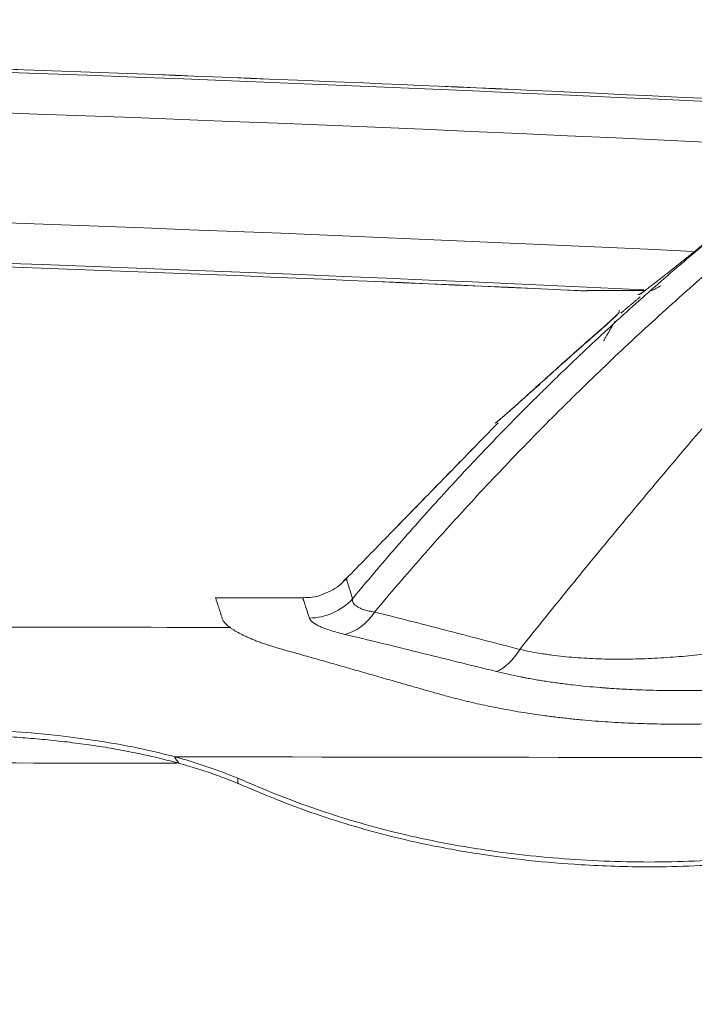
# Model space of a CAD drawing. Header units: millimetres. Extents: x 0 to 594, y 0 to 420.
# Tile 150 of 256: x 279 to 285, y 166 to 174. Entities that reach past the tile are written whole.
import ezdxf

# ---------------------------------------------------------------- set-up
doc = ezdxf.new("R2010")
doc.units = ezdxf.units.MM
doc.layers.add('1', color=7, linetype='Continuous', true_color=0xffffff)
doc.styles.add('Arial', font='txt')
doc.dimstyles.get("Standard").update_dxf_attribs({"dimtxt": 0.18, "dimasz": 0.18, "dimexe": 0.18, "dimexo": 0.0625, "dimgap": 0.09, "dimtad": 0, "dimtih": 1, "dimtoh": 1, "dimdec": 4, "dimzin": 0, "dimdsep": 46, "dimtxsty": 'Standard', "dimcen": 0.09, "dimadec": 0, "dimazin": 0, "dimtfac": 1, "dimtdec": 4, "dimtofl": 0, "dimtmove": 0, "dimatfit": 3, "dimfxl": 0, "dimtolj": 1, "dimtzin": 0, "dimarcsym": 0})

# ---------------------------------------------------------------- blocks, each defined once
blk = doc.blocks.new('_U8')
at = {"layer": '1', "color": 18, "lineweight": 18}
for p, q in [((226.9039, 215.3984), (226.9039, 196.8912)), ((318.5034, 149.327), (318.5034, 200.8912)), ((226.9039, 198.8912), (243.5405, 198.8912)), ((318.5034, 198.8912), (301.8668, 198.8912))]:
    blk.add_line(p, q, dxfattribs=at)
at = {"layer": '1', "color": 18}
for points in [[(226.9039, 198.8912), (230.4039, 199.8291), (230.4039, 197.9534)], [(318.5034, 198.8912), (315.0034, 197.9534), (315.0034, 199.8291)]]:
    blk.add_solid(points, dxfattribs=at)
at = {"layer": '1', "color": 18, "linetype": 'Continuous', "lineweight": 13, "char_height": 3.5, "attachment_point": 7, "line_spacing_factor": 1.047437, "style": 'Arial'}
for s, insert in [('\\fArial|b0|i0;\\W1.0000;LCG (DRY WEIGHT)', (255.1731, 196.2555)), ('\\fArial|b0|i0;\\W1.0000;1.8', (245.226, 196.2555))]:
    blk.add_mtext(s, dxfattribs=dict(at, insert=insert))
blk = doc.blocks.new('_U12')
at = {"layer": '1', "color": 18, "lineweight": 18}
for p, q in [((226.9039, 215.3984), (336.0772, 215.3984)), ((334.0772, 215.3984), (334.0772, 177.5008)), ((334.0772, 127.4368), (334.0772, 165.3344)), ((257.5135, 127.4368), (336.0772, 127.4368))]:
    blk.add_line(p, q, dxfattribs=at)
at = {"layer": '1', "color": 18}
for points in [[(334.0772, 215.3984), (335.015, 211.8984), (333.1393, 211.8984)], [(334.0772, 127.4368), (333.1393, 130.9368), (335.015, 130.9368)]]:
    blk.add_solid(points, dxfattribs=at)
at = {"layer": '1', "color": 18, "linetype": 'Continuous', "lineweight": 13, "char_height": 3.5, "attachment_point": 7, "rotation": 90, "line_spacing_factor": 1.047437, "style": 'Arial'}
for s, insert in [('\\fArial|b0|i0;\\W1.0000;LIFTING STROPS* EYE', (344.118, 145.1241)), ('\\fArial|b0|i0;\\W1.0000;1.76', (337.056, 166.9919))]:
    blk.add_mtext(s, dxfattribs=dict(at, insert=insert))

msp = doc.modelspace()

# ---------------------------------------------------------------- linework, layer by layer
at = {"layer": '1', "color": 155, "linetype": 'Continuous', "lineweight": 13}
msp.add_line((283.8537, 172.0275), (283.8588, 172.0275), dxfattribs=at)
at = {"layer": '1', "color": 155, "linetype": 'Continuous', "lineweight": 18}
for p, q in [((283.8564, 172.0274), (283.8638, 172.0273)), ((281.4143, 169.3807), (280.6558, 169.3817))]:
    msp.add_line(p, q, dxfattribs=at)
at = {"layer": '1', "color": 155, "linetype": 'Continuous', "lineweight": 13}
for centre, major_axis, ratio, start_param, end_param in [((260.9784, -327.3988), (-472.6812, -167.9182), 1, 4.318267, 4.424346), ((260.9785, -327.3991), (-472.3526, -167.8015), 1, 4.318267, 4.424347), ((260.9785, -327.3991), (-471.4619, -167.485), 1, 4.323478, 4.424348), ((260.9784, -327.3988), (-471.1333, -167.3683), 1, 4.324296, 4.371678), ((284.4016, 171.8767), (-0.0029, -0.15), 0.998972, 3.656442, 3.861188), ((284.1985, 171.7625), (-0.1, -0.0004), 0.998552, 5.418033, 5.676813), ((281.4664, 169.7004), (0.4771, 0.1497), 0.984276, 4.411662, 5.248431), ((281.7712, 169.554), (0.1186, 0.4857), 0.712584, 3.470055, 4.243873), ((283.0768, 169.221), (0.1237, 0.4845), 0.590082, 3.548019, 4.245989)]:
    msp.add_ellipse(centre, major_axis=major_axis, ratio=ratio, start_param=start_param, end_param=end_param, dxfattribs=at)
at = {"layer": '1', "color": 155, "linetype": 'Continuous', "lineweight": 18}
for points, knots in [([(287.4434, 173.5496), (283.9853, 173.734), (276.9608, 174.0346), (266.3619, 174.2605), (255.6546, 174.2614), (244.9493, 174.0335), (237.8183, 173.7293), (234.2539, 173.5392)], [0, 0, 0, 0, 0.195198, 0.396399, 0.597599, 0.7988, 1, 1, 1, 1]), ([(287.4433, 173.5493), (283.9852, 173.7336), (276.9606, 174.0342), (267.1109, 174.244), (260.7221, 174.2587), (257.9025, 174.2414)], [0, 0, 0, 0, 0.351481, 0.71377, 1, 1, 1, 1]), ([(260.8362, 172.5484), (263.4082, 172.5504), (268.6568, 172.5129), (276.3314, 172.3361), (281.4315, 172.1357), (283.8562, 172.0219)], [0, 0, 0, 0, 0.335042, 0.683803, 1, 1, 1, 1]), ([(260.8364, 172.5491), (263.4084, 172.551), (268.657, 172.5134), (276.3315, 172.3366), (281.4317, 172.1361), (283.8563, 172.0223)], [0, 0, 0, 0, 0.335042, 0.683803, 1, 1, 1, 1]), ([(284.8885, 172.4488), (284.8607, 172.4264), (284.8332, 172.4042), (284.7924, 172.3714), (284.7789, 172.3605), (284.7519, 172.3389), (284.7386, 172.3281), (284.7119, 172.3067), (284.6986, 172.2961), (284.6723, 172.275), (284.6592, 172.2646), (284.6331, 172.2438), (284.6202, 172.2335), (284.6041, 172.2207), (284.6009, 172.2181), (284.5945, 172.213), (284.5913, 172.2105), (284.5817, 172.2029), (284.5754, 172.1979), (284.5566, 172.183), (284.5442, 172.1732), (284.52, 172.1541), (284.5081, 172.1448), (284.4848, 172.1265), (284.4734, 172.1175), (284.4511, 172.1002), (284.4402, 172.0917), (284.427, 172.0815), (284.4243, 172.0794), (284.4204, 172.0764), (284.4191, 172.0754), (284.4165, 172.0734), (284.4101, 172.0684), (284.4039, 172.0636), (284.3893, 172.0524), (284.38, 172.0454), (284.3625, 172.0321), (284.3543, 172.0259), (284.339, 172.0145), (284.3319, 172.0093), (284.3255, 172.0047)], [0, 0, 0, 0, 0.125, 0.125, 0.1875, 0.1875, 0.25, 0.25, 0.3125, 0.3125, 0.375, 0.375, 0.4375, 0.4375, 0.453125, 0.453125, 0.46875, 0.46875, 0.5, 0.5, 0.5625, 0.5625, 0.625, 0.625, 0.6875, 0.6875, 0.75, 0.75, 0.765625, 0.765625, 0.773437, 0.773437, 0.78125, 0.8125, 0.8125, 0.875, 0.875, 0.9375, 0.9375, 1, 1, 1, 1]), ([(283.8565, 172.0278), (283.8569, 172.0278), (283.8578, 172.0278), (283.859, 172.0277), (283.8619, 172.0277), (283.8715, 172.0277), (283.9135, 172.0276), (284.0058, 172.0274), (284.1341, 172.0272), (284.2332, 172.027), (284.2844, 172.0269)], [0, 0, 0, 0, 0.003124, 0.009538, 0.024717, 0.101337, 0.268265, 0.445964, 0.723456, 1, 1, 1, 1]), ([(284.3546, 172.0268), (284.3475, 172.0268), (284.3404, 172.0268), (284.3181, 172.0269), (284.3029, 172.0269), (284.2866, 172.0269), (284.2853, 172.0269), (284.2841, 172.0269)], [0, 0, 0, 0, 0.301966, 0.301966, 0.946503, 0.946503, 1, 1, 1, 1]), ([(284.3352, 172.0124), (284.3327, 172.0106), (284.328, 172.007), (284.326, 172.0058), (284.326, 172.0058)], [0, 0, 0, 0, 0.414341, 1, 1, 1, 1]), ([(284.1194, 171.8229), (284.1194, 171.8228), (284.119, 171.8224), (284.1156, 171.8188), (284.1049, 171.8081), (284.082, 171.7863), (284.0418, 171.7493), (283.979, 171.693), (283.9308, 171.6508), (283.9018, 171.6257)], [0, 0, 0, 0, 0.01904, 0.071865, 0.152867, 0.279706, 0.45117, 0.680053, 1, 1, 1, 1]), ([(284.1193, 171.8243), (284.1193, 171.8243), (284.1183, 171.8232), (284.1122, 171.8169), (284.0972, 171.8023), (284.0677, 171.7747), (284.0194, 171.7309), (283.9672, 171.6843), (283.9335, 171.6552), (283.922, 171.6453)], [0, 0, 0, 0, 0.040795, 0.109466, 0.215428, 0.372404, 0.581597, 0.857651, 1, 1, 1, 1]), ([(284.0959, 171.801), (284.0883, 171.7938), (284.0791, 171.7852), (284.0692, 171.7761), (284.0688, 171.7757)], [0, 0, 0, 0, 0.961071, 1, 1, 1, 1]), ([(283.6017, 171.359), (283.5878, 171.3465), (283.5603, 171.3217), (283.5331, 171.2972), (283.5061, 171.2729), (283.4926, 171.2608), (283.466, 171.2368), (283.4527, 171.2248), (283.4264, 171.2012), (283.4133, 171.1894), (283.3874, 171.1661), (283.3745, 171.1545), (283.3489, 171.1316), (283.3363, 171.1202), (283.3175, 171.1034), (283.3112, 171.0978), (283.3019, 171.0894), (283.2988, 171.0867), (283.2926, 171.0811), (283.2895, 171.0784), (283.2743, 171.0648), (283.2624, 171.0541), (283.2391, 171.0333), (283.2277, 171.0232), (283.2111, 171.0085), (283.2057, 171.0037), (283.1976, 170.9965), (283.195, 170.9942), (283.1897, 170.9895), (283.1871, 170.9872), (283.1742, 170.9758), (283.1644, 170.9672), (283.1459, 170.951), (283.1373, 170.9434), (283.1253, 170.9331), (283.1214, 170.9298), (283.1169, 170.9258), (283.116, 170.9251), (283.1142, 170.9236), (283.1133, 170.9228), (283.1108, 170.9206), (283.1091, 170.9192), (283.1011, 170.9124), (283.0956, 170.9078), (283.089, 170.9025), (283.087, 170.9009), (283.0837, 170.8984), (283.0823, 170.8973), (283.0812, 170.8966)], [0, 0, 0, 0, 0.0625, 0.125, 0.125, 0.1875, 0.1875, 0.25, 0.25, 0.3125, 0.3125, 0.375, 0.375, 0.4375, 0.4375, 0.46875, 0.46875, 0.484375, 0.484375, 0.5, 0.5, 0.5625, 0.5625, 0.625, 0.625, 0.65625, 0.65625, 0.671875, 0.671875, 0.6875, 0.6875, 0.75, 0.75, 0.8125, 0.8125, 0.84375, 0.84375, 0.851562, 0.851562, 0.859375, 0.859375, 0.875, 0.875, 0.9375, 0.9375, 0.96875, 0.96875, 1, 1, 1, 1]), ([(283.0883, 170.9026), (283.0891, 170.9033), (283.09, 170.904), (283.0953, 170.9084), (283.1008, 170.913), (283.1087, 170.9198), (283.1112, 170.9219), (283.1138, 170.9241), (283.1156, 170.9257), (283.1165, 170.9264), (283.1211, 170.9304), (283.1249, 170.9337), (283.1369, 170.9441), (283.1455, 170.9517), (283.1594, 170.9639), (283.1642, 170.9681), (283.1716, 170.9746), (283.174, 170.9768), (283.1791, 170.9813), (283.1816, 170.9836), (283.1945, 170.995), (283.2052, 171.0045), (283.2272, 171.024), (283.2385, 171.0341), (283.2617, 171.0548), (283.2735, 171.0654), (283.2978, 171.0871), (283.3101, 171.0982), (283.3259, 171.1124), (283.329, 171.1152), (283.3354, 171.1209), (283.3449, 171.1294), (283.3545, 171.138), (283.3737, 171.1553), (283.3866, 171.1669), (283.4126, 171.1903), (283.4257, 171.2021), (283.4521, 171.2259), (283.4654, 171.2378), (283.4921, 171.2619), (283.5056, 171.274), (283.5326, 171.2984), (283.5598, 171.3229), (283.5874, 171.3477), (283.6012, 171.3602)], [0, 0, 0, 0, 0.014196, 0.014196, 0.079916, 0.079916, 0.096346, 0.104561, 0.104561, 0.112776, 0.112776, 0.145636, 0.145636, 0.211356, 0.211356, 0.244217, 0.244217, 0.260647, 0.260647, 0.277077, 0.277077, 0.342797, 0.342797, 0.408517, 0.408517, 0.474238, 0.474238, 0.539958, 0.539958, 0.556388, 0.556388, 0.572818, 0.605678, 0.605678, 0.671399, 0.671399, 0.737119, 0.737119, 0.802839, 0.802839, 0.868559, 0.868559, 0.93428, 1, 1, 1, 1]), ([(283.0812, 170.8966), (283.0754, 170.8926), (283.0665, 170.8866), (283.0635, 170.8846), (283.0636, 170.8847), (283.0636, 170.8847)], [0, 0, 0, 0, 0.486189, 0.972378, 1, 1, 1, 1]), ([(281.7744, 169.5428), (281.7709, 169.5377), (281.7359, 169.4883), (281.6308, 169.4272), (281.5074, 169.3806), (281.4331, 169.3842), (281.4151, 169.3863)], [0, 0, 0, 0, 0.045631, 0.44885, 0.867839, 1, 1, 1, 1]), ([(280.6588, 169.3816), (280.6588, 169.3816), (280.659, 169.3812), (280.6604, 169.377), (280.6646, 169.3641), (280.6697, 169.3484), (280.6742, 169.3346), (280.6771, 169.3255), (280.6803, 169.3156), (280.6838, 169.3049), (280.6874, 169.2935), (280.6913, 169.2812), (280.6955, 169.2681), (280.6994, 169.2558), (280.7032, 169.2446), (280.7064, 169.2345), (280.7096, 169.2242), (280.7125, 169.2134), (280.7161, 169.2023), (280.7209, 169.1909), (280.7279, 169.1792), (280.7371, 169.1671), (280.7488, 169.1546), (280.7631, 169.1419), (280.7797, 169.1289), (280.7986, 169.1157), (280.8194, 169.1024), (280.8421, 169.0889), (280.8669, 169.0753), (280.8936, 169.0616), (280.9224, 169.0478), (280.9535, 169.0339), (280.9868, 169.02), (281.0223, 169.0061), (281.0599, 168.9923), (281.0997, 168.9787), (281.1413, 168.9653), (281.1846, 168.9521), (281.2295, 168.9391), (281.2754, 168.9263), (281.3297, 168.9112), (281.3921, 168.8938), (281.4626, 168.8739), (281.5336, 168.8538), (281.6052, 168.8334), (281.6773, 168.8128), (281.75, 168.792), (281.8231, 168.7711), (281.8967, 168.75), (281.9709, 168.7287), (282.0455, 168.7073), (282.1206, 168.6857), (282.1878, 168.6665), (282.247, 168.6496), (282.2979, 168.635), (282.3491, 168.6205), (282.4005, 168.6059), (282.4522, 168.5912), (282.504, 168.5765), (282.5559, 168.5617), (282.6082, 168.547), (282.6701, 168.53), (282.7422, 168.511), (282.8254, 168.4904), (282.9104, 168.4707), (282.9969, 168.452), (283.0847, 168.4343), (283.1737, 168.4175), (283.2638, 168.4018), (283.3613, 168.3861), (283.4664, 168.3708), (283.5794, 168.3561), (283.6941, 168.343), (283.81, 168.3314), (283.9249, 168.3217), (284.0383, 168.3135), (284.1501, 168.307), (284.2621, 168.3018), (284.3743, 168.298), (284.4867, 168.2955), (284.5994, 168.2943), (284.6965, 168.2943), (284.7781, 168.295), (284.844, 168.2959), (284.9101, 168.2973), (284.9762, 168.299), (285.0422, 168.301), (285.1083, 168.3032), (285.1744, 168.3054), (285.2405, 168.3076), (285.3507, 168.3114), (285.5048, 168.3167), (285.703, 168.3238), (285.9011, 168.3309), (286.0991, 168.3383), (286.2971, 168.3458), (286.4951, 168.3535), (286.693, 168.3614), (286.9568, 168.3722), (287.2865, 168.386), (287.6819, 168.4033), (288.077, 168.4211), (288.4719, 168.4396), (288.8665, 168.4586), (289.3923, 168.4846), (290.049, 168.5184), (290.8359, 168.5606), (291.6215, 168.6042), (292.3406, 168.6453), (292.9933, 168.6834), (293.58, 168.718), (294.166, 168.753), (294.6862, 168.7842), (295.141, 168.8116), (295.5305, 168.835), (295.9197, 168.8584), (296.3086, 168.8818), (296.6971, 168.905), (297.0206, 168.9242), (297.2792, 168.9395), (297.4731, 168.9509), (297.6668, 168.9622), (297.8604, 168.9735), (298.054, 168.9847), (298.2152, 168.994), (298.3442, 169.0014), (298.4408, 169.0069), (298.5375, 169.0124), (298.6342, 169.0178), (298.7308, 169.0233), (298.8274, 169.0287), (298.924, 169.0341), (299.0098, 169.0389), (299.0848, 169.0431), (299.1487, 169.0469), (299.2121, 169.0509), (299.2748, 169.0554), (299.3367, 169.0603), (299.3978, 169.0655), (299.4582, 169.0712), (299.5179, 169.0772), (299.5865, 169.0845), (299.6635, 169.0936), (299.7475, 169.1043), (299.8285, 169.1157), (299.9064, 169.1276), (299.981, 169.1399), (300.0443, 169.1513), (300.0972, 169.1614), (300.1409, 169.1702), (300.1826, 169.1791), (300.2223, 169.188), (300.2599, 169.1968), (300.2954, 169.2056), (300.3288, 169.2144), (300.36, 169.2232), (300.3889, 169.2318), (300.4154, 169.2404), (300.4393, 169.2488), (300.4607, 169.2569), (300.4793, 169.2648), (300.4952, 169.2724), (300.5085, 169.2797), (300.519, 169.2868), (300.527, 169.2935), (300.5326, 169.3), (300.5358, 169.3061), (300.5375, 169.3119), (300.5384, 169.3173), (300.5393, 169.3225), (300.5402, 169.3272), (300.5412, 169.3317), (300.5421, 169.3357), (300.5429, 169.3394), (300.5437, 169.3434), (300.5445, 169.3473), (300.5453, 169.3509), (300.5459, 169.3538), (300.5463, 169.3558), (300.5465, 169.3571), (300.5466, 169.3574), (300.5466, 169.3574)], [0, 0, 0, 0, 0.003159, 0.014736, 0.026315, 0.037884, 0.041736, 0.045587, 0.049437, 0.053285, 0.057133, 0.060981, 0.064829, 0.068677, 0.071243, 0.073809, 0.076375, 0.078942, 0.081509, 0.084078, 0.086651, 0.089231, 0.091821, 0.094425, 0.097035, 0.099643, 0.102242, 0.104833, 0.107418, 0.110003, 0.112591, 0.115186, 0.117793, 0.120406, 0.123016, 0.125618, 0.128212, 0.130802, 0.133388, 0.135973, 0.138559, 0.142438, 0.146319, 0.150201, 0.154085, 0.15797, 0.161855, 0.165739, 0.169621, 0.173501, 0.17738, 0.181258, 0.185136, 0.187721, 0.190305, 0.19289, 0.195475, 0.19806, 0.200645, 0.20323, 0.205816, 0.208405, 0.212296, 0.216192, 0.220085, 0.22397, 0.22784, 0.231699, 0.235552, 0.239403, 0.244031, 0.248674, 0.253336, 0.258005, 0.26267, 0.267097, 0.271512, 0.275918, 0.28032, 0.284722, 0.289127, 0.293541, 0.296121, 0.298704, 0.301291, 0.303882, 0.306476, 0.309071, 0.311666, 0.31426, 0.316855, 0.324639, 0.332423, 0.340206, 0.347989, 0.355772, 0.363555, 0.371338, 0.379122, 0.394689, 0.410256, 0.425823, 0.44139, 0.456955, 0.472521, 0.503654, 0.534787, 0.565915, 0.597036, 0.620376, 0.643714, 0.667054, 0.690394, 0.705956, 0.72152, 0.737085, 0.752652, 0.768219, 0.783786, 0.791569, 0.799351, 0.807134, 0.814917, 0.822699, 0.830482, 0.834374, 0.838266, 0.842158, 0.846049, 0.849941, 0.853834, 0.857726, 0.861617, 0.86421, 0.866799, 0.869382, 0.871958, 0.874531, 0.877103, 0.879677, 0.882254, 0.884838, 0.888725, 0.89261, 0.896478, 0.900336, 0.904198, 0.908073, 0.910665, 0.913259, 0.915847, 0.918424, 0.920993, 0.923561, 0.926133, 0.92871, 0.931294, 0.933885, 0.936475, 0.939052, 0.941607, 0.944146, 0.946673, 0.949196, 0.951719, 0.954244, 0.956776, 0.959313, 0.961854, 0.964396, 0.966938, 0.969481, 0.972023, 0.974565, 0.977108, 0.980922, 0.984736, 0.988548, 0.992357, 0.996167, 1, 1, 1, 1]), ([(280.7888, 169.1269), (279.3305, 169.1294), (273.3565, 169.1395), (267.3824, 169.1483), (262.8667, 169.1561)], [0, 0, 0, 0, 0.244104, 1, 1, 1, 1]), ([(194.3862, 168.9719), (194.8156, 168.9556), (195.245, 168.9396), (196.6331, 168.8883), (197.5917, 168.8538), (199.509, 168.787), (200.4677, 168.7546), (203.3439, 168.6607), (205.2614, 168.6022), (209.0967, 168.494), (211.0145, 168.4442), (214.8503, 168.3536), (216.7683, 168.3127), (219.166, 168.2673), (219.6455, 168.2585), (220.6046, 168.2415), (221.0842, 168.2333), (222.5228, 168.2095), (223.482, 168.1947), (225.4002, 168.1674), (226.3594, 168.1548), (228.2777, 168.1315), (229.2369, 168.1209), (232.1144, 168.0915), (234.0328, 168.0755), (237.8696, 168.0491), (239.788, 168.0387), (243.6249, 168.0219), (245.5434, 168.0155), (249.3804, 168.0053), (251.2988, 168.0015), (254.1765, 167.9967), (255.6154, 167.9944), (257.0543, 167.9923), (258.0135, 167.9909), (258.4931, 167.9902), (260.8912, 167.9867), (262.8097, 167.9839), (266.6466, 167.9782), (268.5651, 167.9754), (273.7642, 167.9679), (277.0448, 167.9631), (280.3254, 167.9584)], [0, 0, 0, 0, 0.014999, 0.014999, 0.04848, 0.04848, 0.081961, 0.081961, 0.148922, 0.148922, 0.215883, 0.215883, 0.282845, 0.282845, 0.299585, 0.299585, 0.316325, 0.316325, 0.349806, 0.349806, 0.383286, 0.383286, 0.416767, 0.416767, 0.483728, 0.483728, 0.55069, 0.55069, 0.617651, 0.617651, 0.684612, 0.684612, 0.718093, 0.734833, 0.734833, 0.751574, 0.751574, 0.818535, 0.818535, 0.885496, 0.885496, 1, 1, 1, 1]), ([(280.3254, 167.9584), (277.0448, 167.9631), (273.7642, 167.9679), (268.5651, 167.9754), (266.6466, 167.9782), (262.8097, 167.9839), (260.8912, 167.9867), (258.4931, 167.9902), (258.0135, 167.9909), (257.0543, 167.9923), (255.6154, 167.9944), (254.1765, 167.9967), (251.2988, 168.0015), (249.3804, 168.0053), (245.5434, 168.0155), (243.6249, 168.0219), (239.788, 168.0387), (237.8696, 168.0491), (234.0328, 168.0755), (232.1144, 168.0915), (229.2369, 168.1209), (228.2777, 168.1315), (226.3594, 168.1548), (225.4002, 168.1674), (223.482, 168.1947), (222.5228, 168.2095), (221.0842, 168.2333), (220.6046, 168.2415), (219.6455, 168.2585), (219.166, 168.2673), (216.7683, 168.3127), (214.8503, 168.3536), (211.0145, 168.4442), (209.0967, 168.494), (205.2614, 168.6022), (203.3439, 168.6607), (200.4677, 168.7546), (199.509, 168.787), (197.5917, 168.8538), (196.6331, 168.8883), (195.245, 168.9396), (194.8156, 168.9556), (194.3862, 168.9719)], [0, 0, 0, 0, 0.114504, 0.114504, 0.181465, 0.181465, 0.248426, 0.248426, 0.265167, 0.265167, 0.281907, 0.315388, 0.315388, 0.382349, 0.382349, 0.44931, 0.44931, 0.516272, 0.516272, 0.583233, 0.583233, 0.616714, 0.616714, 0.650194, 0.650194, 0.683675, 0.683675, 0.700415, 0.700415, 0.717155, 0.717155, 0.784117, 0.784117, 0.851078, 0.851078, 0.918039, 0.918039, 0.95152, 0.95152, 0.985001, 0.985001, 1, 1, 1, 1]), ([(280.3418, 167.9584), (280.314, 167.9659), (280.2584, 167.981), (280.1734, 168.0021), (280.0871, 168.0222), (279.9996, 168.0412), (279.9109, 168.0591), (279.8211, 168.0759), (279.7302, 168.0916), (279.6384, 168.1063), (279.5456, 168.1199), (279.452, 168.1325), (279.3575, 168.1441), (279.2623, 168.1546), (279.1665, 168.1641), (279.0701, 168.1726), (278.9731, 168.1801), (278.8756, 168.1867), (278.7778, 168.1922), (278.6796, 168.1968), (278.5811, 168.2004), (278.4825, 168.203), (278.3837, 168.2047), (278.3177, 168.205), (278.2848, 168.2051)], [0, 0, 0, 0, 0.045459, 0.090915, 0.136368, 0.181818, 0.227267, 0.272715, 0.318163, 0.363612, 0.409063, 0.454515, 0.49997, 0.545427, 0.590884, 0.636343, 0.681802, 0.727261, 0.772719, 0.818176, 0.863633, 0.909088, 0.954544, 1, 1, 1, 1]), ([(280.3055, 168.0136), (280.3003, 168.015), (280.295, 168.0164), (280.0907, 168.0708), (279.8801, 168.1141), (279.224, 168.2172), (278.7545, 168.2507), (278.2849, 168.2514)], [0, 0, 0, 0, 0.008707, 0.008707, 0.339138, 0.339138, 1, 1, 1, 1]), ([(280.3418, 167.9584), (280.3673, 167.9512), (280.4185, 167.9368), (280.4936, 167.914), (280.5674, 167.8902), (280.64, 167.8655), (280.7111, 167.8397), (280.7809, 167.813), (280.8262, 167.7943), (280.8489, 167.785)], [0, 0, 0, 0, 0.142852, 0.285713, 0.428579, 0.571446, 0.714309, 0.857162, 1, 1, 1, 1]), ([(296.5651, 167.9901), (296.3758, 167.9726), (296.1865, 167.9552), (294.9766, 167.8443), (293.9527, 167.7523), (291.8988, 167.5767), (290.8687, 167.4935), (289.3194, 167.3794), (288.8023, 167.3431), (287.7668, 167.2751), (287.2485, 167.243), (286.47, 167.1992), (286.2104, 167.1854), (285.6909, 167.1587), (285.4311, 167.1457), (285.0412, 167.1274), (284.9112, 167.1215), (284.6509, 167.112), (284.5205, 167.1084), (284.2597, 167.1083), (284.1291, 167.1115), (283.8689, 167.122), (283.7391, 167.1297), (283.3517, 167.161), (283.0959, 167.1917), (282.5963, 167.2736), (282.3522, 167.3248), (282.0013, 167.4156), (281.8868, 167.4481), (281.6631, 167.5167), (281.5539, 167.5527), (281.342, 167.628), (281.24, 167.6675), (281.0416, 167.7483), (280.9449, 167.7891), (280.8489, 167.8295)], [0, 0, 0, 0, 0.035812, 0.035812, 0.22865, 0.22865, 0.421487, 0.421487, 0.517906, 0.517906, 0.614325, 0.614325, 0.662534, 0.662534, 0.710744, 0.710744, 0.734848, 0.734848, 0.758953, 0.758953, 0.783058, 0.783058, 0.807162, 0.807162, 0.855372, 0.855372, 0.903581, 0.903581, 0.927686, 0.927686, 0.951791, 0.951791, 0.975895, 0.975895, 1, 1, 1, 1]), ([(280.8489, 167.785), (280.897, 167.7648), (280.9931, 167.7244), (281.1401, 167.6637), (281.2907, 167.6038), (281.4992, 167.5272), (281.7723, 167.4376), (282.1157, 167.3403), (282.4941, 167.2523), (282.9067, 167.1771), (283.3514, 167.1192), (283.7496, 167.0857), (284.0965, 167.0704), (284.4226, 167.0642), (284.7812, 167.0739), (285.1712, 167.0917), (285.561, 167.1105), (286.0156, 167.1334), (286.5349, 167.1606), (287.1186, 167.1937), (287.7018, 167.2292), (288.4788, 167.2787), (289.4487, 167.3454), (290.6103, 167.4317), (291.7695, 167.5234), (292.8365, 167.6124), (293.812, 167.6967), (294.6964, 167.775), (295.5792, 167.8545), (296.1663, 167.9082), (296.4599, 167.9351)], [0, 0, 0, 0, 0.012134, 0.024267, 0.0364, 0.048532, 0.072793, 0.097054, 0.121314, 0.149615, 0.177914, 0.206223, 0.224418, 0.24262, 0.26688, 0.291149, 0.315416, 0.339681, 0.376082, 0.412483, 0.448883, 0.485284, 0.558084, 0.630885, 0.703685, 0.776486, 0.832365, 0.888243, 0.944121, 1, 1, 1, 1])]:
    msp.add_open_spline(points, degree=3, knots=knots, dxfattribs=at)
at = {"layer": '1', "color": 155, "linetype": 'Continuous', "lineweight": 13}
for points, knots in [([(285.6076, 172.7779), (285.5974, 172.7696), (285.5872, 172.7614), (285.5719, 172.749), (285.5668, 172.7449), (285.5566, 172.7367), (285.5311, 172.716), (285.465, 172.6622), (285.4041, 172.6123), (285.2829, 172.5121), (285.2025, 172.4449), (284.9627, 172.2416), (284.8046, 172.1042), (284.492, 171.8256), (284.3375, 171.6843), (284.0319, 171.3981), (283.8808, 171.253), (283.6941, 171.0693), (283.6568, 171.0325), (283.5826, 170.9586), (283.4716, 170.8473), (283.3616, 170.7352), (283.143, 170.5095), (282.9992, 170.3573), (282.7151, 170.0495), (282.5748, 169.8939), (282.298, 169.5792), (282.1613, 169.4201), (282.0265, 169.2592)], [0, 0, 0, 0, 0.007812, 0.007812, 0.011719, 0.011719, 0.015625, 0.03125, 0.0625, 0.0625, 0.125, 0.125, 0.25, 0.25, 0.375, 0.375, 0.5, 0.5, 0.53125, 0.53125, 0.5625, 0.625, 0.625, 0.75, 0.75, 0.875, 0.875, 1, 1, 1, 1]), ([(283.2765, 168.938), (283.3417, 169.0197), (283.4071, 169.1013), (283.5382, 169.2641), (283.6039, 169.3453), (283.8013, 169.5883), (283.9335, 169.7495), (284.1988, 170.0705), (284.332, 170.2302), (284.5992, 170.5482), (284.7332, 170.7065), (284.9011, 170.9036), (284.9347, 170.9429), (285.002, 171.0216), (285.0356, 171.0608), (285.1366, 171.1785), (285.204, 171.2568), (285.3388, 171.413), (285.4062, 171.4909), (285.5412, 171.6465), (285.6087, 171.7241), (285.7436, 171.8789), (285.8111, 171.9562), (285.946, 172.1104), (286.0134, 172.1873), (286.148, 172.3409), (286.2152, 172.4176), (286.3493, 172.5706), (286.4163, 172.647), (286.483, 172.7232)], [0, 0, 0, 0, 0.0625, 0.0625, 0.125, 0.125, 0.25, 0.25, 0.375, 0.375, 0.5, 0.5, 0.53125, 0.53125, 0.5625, 0.5625, 0.625, 0.625, 0.6875, 0.6875, 0.75, 0.75, 0.8125, 0.8125, 0.875, 0.875, 0.9375, 0.9375, 1, 1, 1, 1]), ([(281.8367, 169.3731), (281.9604, 169.5227), (282.0858, 169.6707), (282.3401, 169.9634), (282.4689, 170.1082), (282.7301, 170.3944), (282.8624, 170.536), (283.1304, 170.8158), (283.2662, 170.9541), (283.4381, 171.1249), (283.4726, 171.159), (283.5417, 171.2268), (283.6458, 171.3283), (283.7507, 171.4288), (283.9618, 171.6284), (284.1041, 171.7597), (284.392, 172.0185), (284.5376, 172.1461), (284.832, 172.3975), (284.9809, 172.5213), (285.1315, 172.6432)], [0, 0, 0, 0, 0.125, 0.125, 0.25, 0.25, 0.375, 0.375, 0.5, 0.5, 0.53125, 0.53125, 0.5625, 0.625, 0.625, 0.75, 0.75, 0.875, 0.875, 1, 1, 1, 1]), ([(283.8538, 172.0279), (283.8538, 172.0279), (283.854, 172.0279), (283.8551, 172.0279), (283.8574, 172.0279), (283.8588, 172.0279), (283.8593, 172.0279), (283.8604, 172.0279), (283.861, 172.0279), (283.8639, 172.0279), (283.8668, 172.0279), (283.8734, 172.0278), (283.8771, 172.0278), (283.8832, 172.0278), (283.8853, 172.0278), (283.8898, 172.0278), (283.8921, 172.0278), (283.8991, 172.0278), (283.9041, 172.0278), (283.9144, 172.0278), (283.9198, 172.0278), (283.931, 172.0278), (283.9367, 172.0278), (283.9485, 172.0278), (283.9546, 172.0278), (283.9639, 172.0278), (283.9671, 172.0278), (283.9734, 172.0278), (283.9766, 172.0278), (283.9927, 172.0278), (284.0058, 172.0278), (284.0327, 172.0278), (284.0463, 172.0278), (284.0741, 172.0278), (284.0882, 172.0278), (284.1166, 172.0278), (284.131, 172.0278), (284.1601, 172.0278), (284.1747, 172.0278), (284.2043, 172.0278), (284.2192, 172.0278), (284.2492, 172.0278), (284.2643, 172.0278), (284.2871, 172.0278), (284.2947, 172.0278), (284.3095, 172.0278), (284.3166, 172.0278), (284.3238, 172.0278)], [0, 0, 0, 0, 0.000886, 0.039405, 0.058665, 0.058665, 0.068295, 0.068295, 0.077925, 0.077925, 0.116444, 0.116444, 0.154963, 0.154963, 0.174223, 0.174223, 0.193483, 0.193483, 0.232002, 0.232002, 0.270521, 0.270521, 0.30904, 0.30904, 0.34756, 0.34756, 0.366819, 0.366819, 0.386079, 0.386079, 0.463118, 0.463118, 0.540156, 0.540156, 0.617195, 0.617195, 0.694234, 0.694234, 0.771272, 0.771272, 0.848311, 0.848311, 0.92535, 0.92535, 0.963869, 0.963869, 1, 1, 1, 1]), ([(284.4018, 172.0267), (284.4029, 172.0267), (284.4044, 172.0269), (284.4071, 172.0274), (284.4081, 172.0276), (284.4102, 172.028), (284.4113, 172.0283), (284.4137, 172.0289), (284.4149, 172.0292), (284.4175, 172.0299), (284.4188, 172.0303), (284.4229, 172.0315), (284.4258, 172.0324), (284.4288, 172.0333)], [0, 0, 0, 0, 0.25, 0.25, 0.375, 0.375, 0.5, 0.5, 0.625, 0.625, 0.75, 0.75, 1, 1, 1, 1]), ([(284.4288, 172.0333), (284.4323, 172.0352), (284.436, 172.0371), (284.4437, 172.0412), (284.4478, 172.0434), (284.4602, 172.0501), (284.4691, 172.055), (284.4822, 172.0622), (284.4861, 172.0644), (284.4901, 172.0666)], [0, 0, 0, 0, 0.207641, 0.207641, 0.415282, 0.415282, 0.830565, 0.830565, 1, 1, 1, 1]), ([(284.3048, 171.9918), (284.3013, 171.9915), (284.2985, 171.9916), (284.2957, 171.9918), (284.295, 171.9918), (284.2941, 171.9919), (284.2938, 171.992), (284.2938, 171.9921), (284.2956, 171.9922), (284.3011, 171.9922), (284.3048, 171.9918)], [0, 0, 0, 0, 0.25, 0.25, 0.375, 0.375, 0.5, 0.5, 0.75, 1, 1, 1, 1]), ([(284.3255, 172.0047), (284.3226, 172.0026), (284.32, 172.0007), (284.317, 171.9986), (284.3165, 171.9982), (284.3154, 171.9975), (284.3138, 171.9964), (284.3123, 171.9954), (284.3097, 171.9937), (284.3083, 171.9928), (284.3061, 171.9916), (284.3054, 171.9913), (284.305, 171.9914)], [0, 0, 0, 0, 0.25, 0.25, 0.3125, 0.3125, 0.375, 0.5, 0.5, 0.75, 0.75, 1, 1, 1, 1]), ([(284.1334, 171.8562), (284.1334, 171.8562), (284.1335, 171.8562), (284.1335, 171.8546), (284.1335, 171.8508), (284.1335, 171.85), (284.1334, 171.8481), (284.1334, 171.8451), (284.1334, 171.8412), (284.1334, 171.8383)], [0, 0, 0, 0, 0.025697, 0.512849, 0.512849, 0.634636, 0.634636, 0.756424, 1, 1, 1, 1]), ([(283.9318, 171.6534), (283.9375, 171.6583), (283.9489, 171.6683), (283.9602, 171.6782), (283.9715, 171.6882), (283.9771, 171.6931), (283.9883, 171.703), (283.9938, 171.708), (284.0049, 171.7179), (284.0105, 171.7228), (284.0187, 171.7302), (284.0215, 171.7327), (284.0269, 171.7376), (284.0296, 171.74), (284.0376, 171.7472), (284.0428, 171.752), (284.0531, 171.7613), (284.0581, 171.7659), (284.0655, 171.7726), (284.0679, 171.7749), (284.0715, 171.7782), (284.0727, 171.7793), (284.0751, 171.7815), (284.0762, 171.7825), (284.082, 171.7879), (284.0865, 171.7921), (284.0949, 171.8), (284.0989, 171.8038), (284.1027, 171.8074)], [0, 0, 0, 0, 0.090913, 0.181826, 0.181826, 0.27274, 0.27274, 0.363653, 0.363653, 0.454566, 0.454566, 0.500023, 0.500023, 0.545479, 0.545479, 0.636393, 0.636393, 0.727306, 0.727306, 0.772762, 0.772762, 0.795491, 0.795491, 0.818219, 0.818219, 0.909132, 0.909132, 1, 1, 1, 1]), ([(284.1334, 171.8383), (284.1334, 171.8378), (284.1329, 171.8371), (284.1312, 171.8348), (284.13, 171.8332), (284.1278, 171.8309), (284.1274, 171.8304), (284.1264, 171.8294), (284.1259, 171.8288), (284.1244, 171.8272), (284.1232, 171.826), (284.1195, 171.8222), (284.1167, 171.8194), (284.112, 171.8147), (284.1103, 171.8131), (284.1077, 171.8106), (284.1068, 171.8097), (284.105, 171.808), (284.1041, 171.8071), (284.0994, 171.8026), (284.0954, 171.7988), (284.087, 171.7909), (284.0826, 171.7868), (284.0757, 171.7804), (284.0734, 171.7782), (284.0698, 171.7749), (284.0686, 171.7738), (284.0661, 171.7715), (284.0649, 171.7704), (284.0587, 171.7647), (284.0537, 171.7601), (284.0435, 171.7508), (284.0382, 171.746), (284.0276, 171.7364), (284.0222, 171.7316), (284.014, 171.7242), (284.0112, 171.7217), (284.0057, 171.7167), (284.0029, 171.7143), (283.9945, 171.7068), (283.9889, 171.7018), (283.9777, 171.6919), (283.972, 171.6869), (283.9607, 171.6769), (283.9494, 171.667), (283.938, 171.657), (283.9323, 171.652)], [0, 0, 0, 0, 0.0625, 0.0625, 0.125, 0.125, 0.140625, 0.140625, 0.15625, 0.15625, 0.1875, 0.1875, 0.25, 0.25, 0.28125, 0.28125, 0.296875, 0.296875, 0.3125, 0.3125, 0.375, 0.375, 0.4375, 0.4375, 0.46875, 0.46875, 0.484375, 0.484375, 0.5, 0.5, 0.5625, 0.5625, 0.625, 0.625, 0.6875, 0.6875, 0.71875, 0.71875, 0.75, 0.75, 0.8125, 0.8125, 0.875, 0.875, 0.9375, 1, 1, 1, 1]), ([(283.9984, 171.5931), (284.0032, 171.6015), (284.008, 171.6098), (284.0177, 171.6266), (284.0226, 171.635), (284.0299, 171.6476), (284.0323, 171.6518), (284.036, 171.6581), (284.0372, 171.6602), (284.0397, 171.6644), (284.0409, 171.6665), (284.0445, 171.6728), (284.047, 171.6769), (284.0518, 171.6852), (284.0542, 171.6893), (284.059, 171.6974), (284.0614, 171.7015), (284.0649, 171.7075), (284.0661, 171.7095), (284.0684, 171.7135), (284.0696, 171.7154), (284.073, 171.7213), (284.0753, 171.7251), (284.0797, 171.7324), (284.0818, 171.736), (284.0844, 171.7403), (284.0849, 171.7411), (284.0859, 171.7428), (284.0864, 171.7436), (284.0878, 171.746), (284.0887, 171.7475), (284.0905, 171.7504), (284.0913, 171.7518), (284.0929, 171.7544), (284.0937, 171.7556), (284.0947, 171.7572), (284.095, 171.7577), (284.0956, 171.7586), (284.0959, 171.759), (284.0967, 171.7603), (284.0971, 171.7609), (284.0977, 171.7617), (284.0978, 171.7619), (284.0981, 171.7623), (284.0982, 171.7624), (284.0985, 171.7627), (284.0985, 171.7627), (284.0985, 171.7626)], [0, 0, 0, 0, 0.125, 0.125, 0.25, 0.25, 0.3125, 0.3125, 0.34375, 0.34375, 0.375, 0.375, 0.4375, 0.4375, 0.5, 0.5, 0.5625, 0.5625, 0.59375, 0.59375, 0.625, 0.625, 0.6875, 0.6875, 0.75, 0.75, 0.765625, 0.765625, 0.78125, 0.78125, 0.8125, 0.8125, 0.84375, 0.84375, 0.875, 0.875, 0.890625, 0.890625, 0.90625, 0.90625, 0.9375, 0.9375, 0.953125, 0.953125, 0.96875, 0.96875, 1, 1, 1, 1]), ([(281.7836, 169.5492), (281.7836, 169.5492), (281.7836, 169.5491), (281.7848, 169.5452), (281.7874, 169.5369), (281.7877, 169.5359), (281.7884, 169.5338), (281.7894, 169.5305), (281.7921, 169.5216), (281.795, 169.5119), (281.8017, 169.4899), (281.8127, 169.4533), (281.828, 169.4023), (281.8367, 169.3731)], [0, 0, 0, 0, 0.004927, 0.253695, 0.253695, 0.284791, 0.284791, 0.315887, 0.378079, 0.502463, 0.502463, 0.751232, 1, 1, 1, 1]), ([(281.4658, 169.2076), (281.4564, 169.2362), (281.44, 169.2864), (281.4282, 169.3224), (281.421, 169.3441), (281.4189, 169.3504), (281.4162, 169.3586), (281.4149, 169.3624), (281.4138, 169.3656), (281.4132, 169.3677), (281.4128, 169.3686), (281.4101, 169.3769), (281.4088, 169.3807), (281.4088, 169.3807), (281.4088, 169.3807)], [0, 0, 0, 0, 0.248804, 0.497608, 0.497608, 0.62201, 0.62201, 0.684211, 0.715312, 0.715312, 0.746412, 0.746412, 0.995217, 1, 1, 1, 1]), ([(281.8367, 169.3731), (281.836, 169.3671), (281.8362, 169.3612), (281.8386, 169.3495), (281.8409, 169.3438), (281.8474, 169.3325), (281.8518, 169.327), (281.8601, 169.319), (281.8631, 169.3163), (281.8681, 169.3124), (281.8708, 169.3104), (281.8736, 169.3085), (281.8755, 169.3072), (281.8764, 169.3066), (281.8784, 169.3053), (281.8794, 169.3047), (281.8815, 169.3034), (281.8826, 169.3028), (281.8858, 169.301), (281.8924, 169.2973), (281.8996, 169.2938), (281.9149, 169.287), (281.9375, 169.2786), (281.9646, 169.2713), (281.9812, 169.2676), (281.983, 169.2672), (281.9868, 169.2664), (281.9887, 169.266), (281.9944, 169.2648), (282.006, 169.2626), (282.0181, 169.2605), (282.0265, 169.2592)], [0, 0, 0, 0, 0.125, 0.125, 0.25, 0.25, 0.375, 0.375, 0.4375, 0.4375, 0.46875, 0.484375, 0.484375, 0.5, 0.5, 0.515625, 0.515625, 0.53125, 0.53125, 0.5625, 0.625, 0.625, 0.75, 0.875, 0.875, 0.890625, 0.890625, 0.90625, 0.90625, 0.9375, 1, 1, 1, 1]), ([(282.0265, 169.2592), (282.1237, 169.2353), (282.2225, 169.2104), (282.4236, 169.1591), (282.5258, 169.1327), (282.7339, 169.0787), (282.8397, 169.0511), (283.0552, 168.9951), (283.1648, 168.9666), (283.2765, 168.938)], [0, 0, 0, 0, 0.25, 0.25, 0.5, 0.5, 0.75, 0.75, 1, 1, 1, 1]), ([(281.7706, 169.067), (281.7474, 169.0724), (281.7037, 169.0835), (281.6649, 169.095), (281.6287, 169.1067), (281.6118, 169.1127), (281.5884, 169.1217), (281.5809, 169.1247), (281.5701, 169.1293), (281.5666, 169.1308), (281.5598, 169.1339), (281.5565, 169.1354), (281.5402, 169.1431), (281.5288, 169.1492), (281.5087, 169.1612), (281.5001, 169.1672), (281.4857, 169.179), (281.4798, 169.1848), (281.4708, 169.1963), (281.4676, 169.202), (281.4658, 169.2076)], [0, 0, 0, 0, 0.125, 0.25, 0.25, 0.375, 0.375, 0.4375, 0.4375, 0.46875, 0.46875, 0.5, 0.5, 0.625, 0.625, 0.75, 0.75, 0.875, 0.875, 1, 1, 1, 1]), ([(283.0762, 168.7472), (282.9599, 168.7757), (282.8457, 168.804), (282.621, 168.8597), (282.5106, 168.8871), (282.2932, 168.9409), (282.1863, 168.9672), (281.9759, 169.0183), (281.8725, 169.0431), (281.7706, 169.067)], [0, 0, 0, 0, 0.25, 0.25, 0.5, 0.5, 0.75, 0.75, 1, 1, 1, 1]), ([(283.2765, 168.938), (283.3053, 168.9314), (283.3347, 168.9253), (283.395, 168.9136), (283.4258, 168.9082), (283.4651, 168.9018), (283.473, 168.9006), (283.4888, 168.8981), (283.5127, 168.8945), (283.5367, 168.8912), (283.5851, 168.8847), (283.6178, 168.8809), (283.6838, 168.8739), (283.7171, 168.8708), (283.7844, 168.8654), (283.8184, 168.8631), (283.9213, 168.8573), (283.9912, 168.855), (284.0711, 168.8539), (284.08, 168.8538), (284.0979, 168.8537), (284.1246, 168.8536), (284.1513, 168.8536), (284.2048, 168.854), (284.2404, 168.8546), (284.3117, 168.8564), (284.3473, 168.8576), (284.4185, 168.8607), (284.4542, 168.8625), (284.561, 168.8688), (284.6322, 168.8741), (284.7746, 168.8868), (284.8457, 168.8941), (284.9169, 168.9022)], [0, 0, 0, 0, 0.0625, 0.0625, 0.125, 0.125, 0.140625, 0.140625, 0.15625, 0.1875, 0.1875, 0.25, 0.25, 0.3125, 0.3125, 0.375, 0.375, 0.5, 0.5, 0.515625, 0.515625, 0.53125, 0.5625, 0.5625, 0.625, 0.625, 0.6875, 0.6875, 0.75, 0.75, 0.875, 0.875, 1, 1, 1, 1]), ([(284.9497, 168.5874), (284.8673, 168.5852), (284.785, 168.5838), (284.6208, 168.583), (284.5389, 168.5836), (284.4162, 168.5861), (284.3753, 168.5872), (284.2937, 168.59), (284.2529, 168.5917), (284.1715, 168.5956), (284.1308, 168.5979), (284.0699, 168.6019), (284.0496, 168.6032), (284.0191, 168.6054), (284.009, 168.6062), (283.9887, 168.6077), (283.9786, 168.6085), (283.8879, 168.6158), (283.8086, 168.6236), (283.6919, 168.637), (283.6533, 168.6418), (283.577, 168.6521), (283.5392, 168.6575), (283.4644, 168.6691), (283.4274, 168.6752), (283.3724, 168.6848), (283.3451, 168.6897), (283.3181, 168.6948), (283.3046, 168.6974), (283.3001, 168.6982), (283.2911, 168.7), (283.2509, 168.7079), (283.2115, 168.7161), (283.1428, 168.7312), (283.1092, 168.7391), (283.0762, 168.7472)], [0, 0, 0, 0, 0.125, 0.125, 0.25, 0.25, 0.3125, 0.3125, 0.375, 0.375, 0.4375, 0.4375, 0.46875, 0.46875, 0.484375, 0.484375, 0.5, 0.5, 0.625, 0.625, 0.6875, 0.6875, 0.75, 0.75, 0.8125, 0.8125, 0.84375, 0.859375, 0.859375, 0.867188, 0.867188, 0.875, 0.9375, 0.9375, 1, 1, 1, 1])]:
    msp.add_open_spline(points, degree=3, knots=knots, dxfattribs=at)
at = {"layer": '1', "color": 155, "linetype": 'Continuous', "lineweight": 18}
for points, degree in [([(284.3144, 171.973), (284.1479, 171.8324)], 1), ([(283.601, 171.3598), (283.7104, 171.4584), (283.8206, 171.5561), (283.9317, 171.653)], 3), ([(283.6012, 171.3602), (283.7105, 171.4588), (283.8208, 171.5565), (283.9318, 171.6534)], 3), ([(283.9322, 171.6517), (283.8211, 171.5548), (283.7109, 171.4571), (283.6015, 171.3586)], 3), ([(283.9323, 171.652), (283.8212, 171.5552), (283.711, 171.4575), (283.6017, 171.359)], 3), ([(283.0902, 170.8875), (281.7654, 169.5283)], 1), ([(283.0903, 170.8879), (281.7655, 169.5287)], 1), ([(283.0932, 170.9071), (283.0804, 170.8981)], 1), ([(280.3055, 168.0136), (285.7253, 168.0058), (291.1452, 167.9979), (296.5651, 167.9901)], 3), ([(280.3055, 168.0136), (280.3177, 167.9952), (280.3298, 167.9768), (280.3418, 167.9584)], 3), ([(280.3418, 167.9584), (280.3298, 167.9768), (280.3177, 167.9952), (280.3055, 168.0136)], 3), ([(296.5651, 167.9901), (291.1452, 167.9979), (285.7253, 168.0058), (280.3055, 168.0136)], 3), ([(280.8489, 167.8295), (280.6808, 167.9003), (280.4987, 167.9615), (280.3055, 168.0136)], 3)]:
    msp.add_open_spline(points, degree=degree, dxfattribs=at)
at = {"layer": '1', "color": 155, "linetype": 'Continuous', "lineweight": 13}
msp.add_open_spline([(280.8489, 167.785), (280.8489, 167.8295)], degree=1, dxfattribs=at)

# ---------------------------------------------------------------- dimensions: what is measured, and where the dimension line sits
at = {"layer": '1', "color": 18, "linetype": 'Continuous', "lineweight": 13}
dim = msp.add_linear_dim(base=(226.9039, 198.8912), p1=(318.5034, 149.327), p2=(226.9039, 215.3984), text=' <> \\fArial|b0|i0;\\C18;{\\H1.00x;\\fArial|b0|i0;LCG (DRY WEIGHT)\\fArial|b0|i0;}\\C18;', dimstyle='Standard', override={"dimtxt": 3.5, "dimasz": 3.5, "dimexe": 2, "dimexo": 0, "dimgap": 1.5, "dimtih": 1, "dimtoh": 1, "dimdec": 1, "dimlfac": 0.02, "dimdsep": 46, "dimlunit": 2, "dimtxsty": 'Arial', "dimsah": 1, "dimse1": 0, "dimse2": 0, "dimsd1": 0, "dimsd2": 0, "dimclrd": 18, "dimclre": 18, "dimclrt": 18, "dimtol": 0, "dimtm": -0.1, "dimtfac": 1, "dimtdec": 2, "dimtofl": 1, "dimtmove": 0, "dimlwd": 18, "dimlwe": 18}, dxfattribs=at)
dim.commit()
dim.dimension.update_dxf_attribs({"geometry": '_U8', "text_midpoint": (272.7037, 198.8912), "dimtype": 160})
dim = msp.add_linear_dim(base=(334.0772, 215.3984), p1=(257.5135, 127.4368), p2=(226.9039, 215.3984), angle=90, text=' <> \\P\\fArial|b0|i0;\\C18;{\\H1.00x;\\fArial|b0|i0;LIFTING STROPS* EYE\\fArial|b0|i0;}\\C18;', dimstyle='Standard', override={"dimtxt": 3.5, "dimasz": 3.5, "dimexe": 2, "dimexo": 0, "dimgap": 1.5, "dimtih": 0, "dimtoh": 0, "dimdec": 2, "dimlfac": 0.02, "dimdsep": 46, "dimlunit": 2, "dimtxsty": 'Arial', "dimsah": 1, "dimse1": 0, "dimse2": 0, "dimsd1": 0, "dimsd2": 0, "dimclrd": 18, "dimclre": 18, "dimclrt": 18, "dimtol": 0, "dimtm": -0.1, "dimtfac": 1, "dimtdec": 2, "dimtofl": 1, "dimtmove": 0, "dimlwd": 18, "dimlwe": 18}, dxfattribs=at)
dim.commit()
dim.dimension.update_dxf_attribs({"geometry": '_U12', "text_midpoint": (334.0772, 171.4176), "dimtype": 160})

doc.saveas('drawing.dxf')
